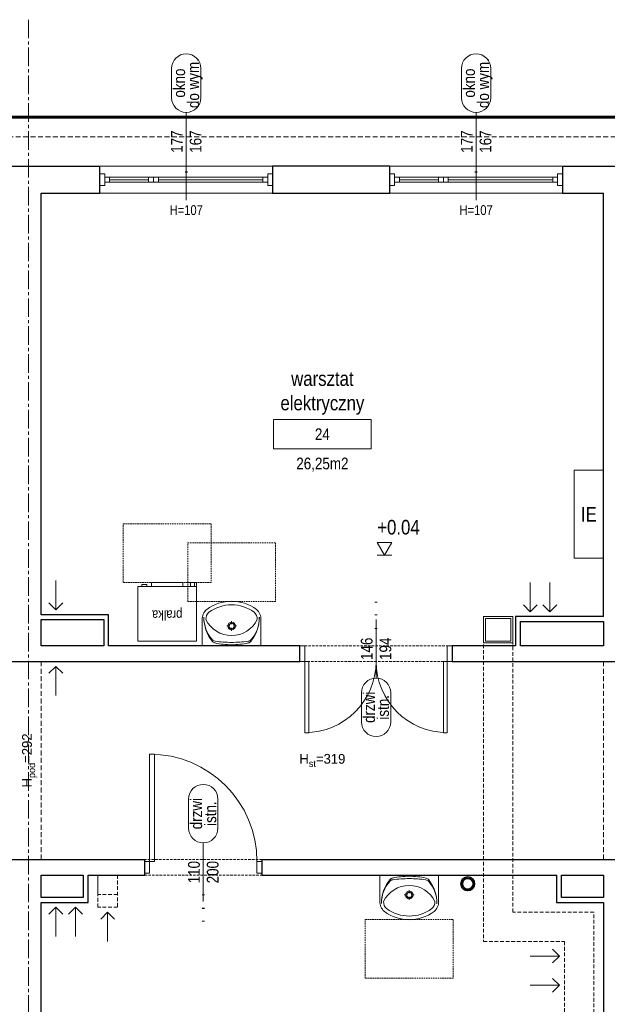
# Model space of a CAD drawing. Header units: millimetres. Extents: x -291747 to 77132, y 46721 to 203932.
# Tile 18 of 110: x 70455 to 71057, y 81122 to 82131. Entities that reach past the tile are written whole.
import ezdxf
from ezdxf.enums import TextEntityAlignment as Align

# ---------------------------------------------------------------- set-up
doc = ezdxf.new("R2010")
doc.units = ezdxf.units.MM
doc.header["$MEASUREMENT"] = 0
for name, pattern in [('DIVIDE', [1.25, 0.5, -0.25, 0, -0.25, 0, -0.25]), ('xreff_LSN_szatnie_PW_rzuty_14$0$CENTER2', [28.575, 19.05, -3.175, 3.175, -3.175]), ('xreff_LSN_szatnie_PW_rzuty_14$0$DASHED', [19.05, 12.7, -6.35]), ('xreff_LSN_szatnie_PW_rzuty_14$0$HIDDEN2', [4.7625, 3.175, -1.5875])]:
    doc.linetypes.add(name, pattern=pattern)
doc.layers.get('0').update_dxf_attribs({"lineweight": 9})
doc.layers.get('Defpoints').update_dxf_attribs({"lineweight": 9})
for name, color, linetype, lineweight in [('FL-xref', 250, 'Continuous', 9), ('FL_ppoż', 4, 'DIVIDE', 40), ('Kanalizacja', 24, 'Continuous', 35), ('xreff_LSN_szatnie_PW_rzuty_14$0$A drzwi płytowe', 252, 'Continuous', 9), ('xreff_LSN_szatnie_PW_rzuty_14$0$A koty architektura', 252, 'Continuous', 9), ('xreff_LSN_szatnie_PW_rzuty_14$0$A opis', 252, 'Continuous', 9), ('xreff_LSN_szatnie_PW_rzuty_14$0$A opis pom', 252, 'Continuous', 9), ('xreff_LSN_szatnie_PW_rzuty_14$0$A opis pom pow', 252, 'Continuous', 9), ('xreff_LSN_szatnie_PW_rzuty_14$0$A opis stolarka', 252, 'Continuous', 9), ('xreff_LSN_szatnie_PW_rzuty_14$0$A opis stolarka NWD typ', 252, 'Continuous', 9), ('xreff_LSN_szatnie_PW_rzuty_14$0$A opis stolarka NWD wyposażenie', 252, 'Continuous', 9), ('xreff_LSN_szatnie_PW_rzuty_14$0$A opis technologia', 8, 'Continuous', 13), ('xreff_LSN_szatnie_PW_rzuty_14$0$A widok wyżej', 252, 'xreff_LSN_szatnie_PW_rzuty_14$0$DASHED', 9), ('xreff_LSN_szatnie_PW_rzuty_14$0$A wyposazenie sanitarne', 8, 'Continuous', 9), ('xreff_LSN_szatnie_PW_rzuty_14$0$A zakres', 252, 'Continuous', 9), ('xreff_LSN_szatnie_PW_rzuty_14$0$A-Glaz', 8, 'Continuous', 9), ('xreff_LSN_szatnie_PW_rzuty_14$0$A-Wall', 252, 'Continuous', 9), ('xreff_LSN_szatnie_PW_rzuty_14$0$IE tablice rozdzielcze', 8, 'Continuous', 9), ('xreff_LSN_szatnie_PW_rzuty_14$0$IS kanaly wentylacyjne', 8, 'xreff_LSN_szatnie_PW_rzuty_14$0$DASHED', 9), ('xreff_LSN_szatnie_PW_rzuty_14$0$IS wentylacja kratki istniejace', 8, 'Continuous', 9), ('xreff_LSN_szatnie_PW_rzuty_14$0$S-Grid-Iden', 8, 'xreff_LSN_szatnie_PW_rzuty_14$0$CENTER2', 9)]:
    doc.layers.add(name, color=color, linetype=linetype, lineweight=lineweight)
doc.layers.add('xreff_LSN_szatnie_PW_rzuty_14$0$A opis ppoż drzwi', color=252, linetype='Continuous', lineweight=9, transparency=0.25)
doc.layers.add('xreff_LSN_szatnie_PW_rzuty_14$0$A opis ppoż okna', color=252, linetype='Continuous', lineweight=9, transparency=0.25)
doc.styles.add('xreff_LSN_szatnie_PW_rzuty_14$0$Standard', font='txt')
doc.styles.add('xreff_LSN_szatnie_PW_rzuty_14$0$STYL ASA', font='ARIALN.TTF')

# ---------------------------------------------------------------- blocks, each defined once
blk = doc.blocks.new('xreff_LSN_szatnie_PW_rzuty_14$0$umywalka 60x45')
at = {"color": 0, "lineweight": -2, "ltscale": 0.15}
for p, q in [((-30, 0), (30, 0)), ((-30, 0), (-30, -26.7)), ((9.5, 0), (-9.5, 0)), ((30, 0), (30, -26.7)), ((0, -15.3), (0, -18.5)), ((-1.9, -20.4), (-5.1, -20.4)), ((0, -22.2), (0, -25.4)), ((5, -20.4), (1.8, -20.4))]:
    blk.add_line(p, q, dxfattribs=at)
at = {"ltscale": 0.15}
blk.add_lwpolyline([(-26.3, -27, 0.236063), (-23.2, -34.4, 0.329715), (23.2, -34.4, 0.236063), (26.3, -27, 0.623035)], format="xyb", close=True, dxfattribs=at)
blk.add_lwpolyline([(-30, -26.7, 0.239105), (-25.5, -37.3, 0.331406), (25.5, -37.3, 0.239105), (30, -26.7)], format="xyb", dxfattribs=at)
at = {"color": 0, "lineweight": -2, "ltscale": 0.15}
for radius in [3.89, 2.78]:
    blk.add_circle((0, -20.4), radius, dxfattribs=at)
for centre, radius, start, end in [((9.3, -28.7), 37.7, 140.6648, 180.9072), ((5.4, -28.9), 33.9, 138.5245, 180.6767), ((-16.2, -9.7), 5, 97.8304, 138.5245), ((-16, -7.9), 5, 102.694, 140.6648), ((-0.6, -76.3), 75.1, 89.4897, 102.694), ((0.6, -131.8), 128.2, 90.245, 97.8304), ((0.6, -76.3), 75.1, 77.2285, 90.4328), ((-0.7, -131.8), 128.2, 82.0921, 89.6775), ((16.2, -9.8), 5, 41.398, 82.0921), ((16.1, -8), 5, 39.2578, 77.2285), ((-9.3, -28.7), 37.7, 359.0153, 39.2578), ((-5.5, -28.9), 33.9, 359.2458, 41.398)]:
    blk.add_arc(centre, radius, start, end, dxfattribs=at)
at = {"layer": 'Defpoints', "linetype": 'xreff_LSN_szatnie_PW_rzuty_14$0$HIDDEN2', "ltscale": 0.5}
blk.add_lwpolyline([(-45, -45.6), (45, -45.6), (45, -105.6), (-45, -105.6)], close=True, dxfattribs=at)
blk = doc.blocks.new('xreff_LSN_szatnie_PW_rzuty_14$0$pralka')
for p, q in [((-30, -4), (-30, -56)), ((30, -56), (30, -4)), ((30, -56), (30, -4)), ((-30, -56), (30, -56)), ((-28, -60), (-28, -56)), ((-24, -60), (-28, -60)), ((-24, -60), (-24, -56)), ((-16, -60), (-16, -56)), ((-16, -60), (0, -60)), ((16, -60), (0, -60)), ((16, -60), (16, -56)), ((21, -58), (21, -56)), ((26, -58), (21, -58)), ((26, -56), (26, -58))]:
    blk.add_line(p, q)
blk.add_lwpolyline([(30, 0), (-30, 0), (-30, -60), (-24, -60), (-24, -56), (-16, -56), (-16, -60), (16, -60), (16, -56), (21, -56), (21, -58), (26, -58), (26, -56), (30, -56)], close=True)
at = {"layer": 'Defpoints', "linetype": 'xreff_LSN_szatnie_PW_rzuty_14$0$HIDDEN2', "ltscale": 0.5}
blk.add_lwpolyline([(-45, -60), (45, -60), (45, -120), (-45, -120)], close=True, dxfattribs=at)
at = {"insert": (0, -28), "char_height": 10, "attachment_point": 5, "style": 'xreff_LSN_szatnie_PW_rzuty_14$0$STYL ASA'}
blk.add_mtext_dynamic_manual_height_columns('\\pxqc;pralka', width=136.034, gutter_width=1, heights=[0], dxfattribs=at)
blk = doc.blocks.new('xreff_LSN_szatnie_PW_rzuty_14$0$środek')
blk.add_line((0, 0), (0, -10))
blk = doc.blocks.new('xreff_LSN_szatnie_PW_rzuty_14$0$ddtag_UP')
at = {"transparency": 33554687}
blk.add_lwpolyline([(0, 30), (0, -30)], dxfattribs=at)
at = {"layer": 'xreff_LSN_szatnie_PW_rzuty_14$0$A opis stolarka NWD typ', "transparency": 33554687}
blk.add_lwpolyline([(-15, 75, -1), (15, 75), (15, 45, -1), (-15, 45)], format="xyb", close=True, dxfattribs=at)
at = {"ltscale": 0.1, "transparency": 33554687, "style": 'xreff_LSN_szatnie_PW_rzuty_14$0$STYL ASA'}
blk.add_attdef('DOORS:SZEROKOŚĆ', text='', height=12, rotation=90, dxfattribs=at).set_placement((0, 0, 0), align=Align.BOTTOM_CENTER)
blk.add_attdef('DOORS:WYSOKOŚĆ', text='', height=12, rotation=90, dxfattribs=at).set_placement((3.6, 0, 0), align=Align.TOP_CENTER)
blk.add_attdef('DOORS:AKUSTYKA', text='', height=10, dxfattribs=at).set_placement((0, -49), align=Align.MIDDLE_CENTER)
at = {"layer": 'xreff_LSN_szatnie_PW_rzuty_14$0$A opis ppoż drzwi', "ltscale": 0.1, "transparency": 33554687, "style": 'xreff_LSN_szatnie_PW_rzuty_14$0$STYL ASA'}
blk.add_attdef('DOORS:PPOŻ', text='', height=10, dxfattribs=at).set_placement((0, -36), align=Align.MIDDLE_CENTER)
at = {"layer": 'xreff_LSN_szatnie_PW_rzuty_14$0$A opis stolarka NWD typ', "ltscale": 0.1, "transparency": 33554687, "style": 'xreff_LSN_szatnie_PW_rzuty_14$0$STYL ASA'}
blk.add_attdef('DOORS:PODTYP', text='', height=12, rotation=90, dxfattribs=at).set_placement((1.2, 60, 0), align=Align.TOP_CENTER)
blk.add_attdef('DOORS:TYP', text='', height=12, rotation=90, dxfattribs=at).set_placement((2.4, 60, 0), align=Align.BOTTOM_CENTER)
at = {"layer": 'xreff_LSN_szatnie_PW_rzuty_14$0$A opis stolarka NWD wyposażenie', "ltscale": 0.1, "transparency": 33554687, "style": 'xreff_LSN_szatnie_PW_rzuty_14$0$STYL ASA'}
blk.add_attdef('DOORS:WYPOSAŻENIE', text='', height=10, dxfattribs=at).set_placement((0, -22), align=Align.MIDDLE_CENTER)
blk = doc.blocks.new('xreff_LSN_szatnie_PW_rzuty_14$0$blok do okna')
for points in [[(28.5, 2.5), (33.5, 2.5), (33.5, -2.5), (28.5, -2.5)], [(33.5, 2.5), (38.5, 2.5), (38.5, -2.5), (33.5, -2.5)]]:
    blk.add_lwpolyline(points, close=True)
for points in [[(-78.5, 0), (28.5, 0)], [(38.5, 0), (78.5, 0)]]:
    blk.add_lwpolyline(points)
blk = doc.blocks.new('xreff_LSN_szatnie_PW_rzuty_14$0$wtag_UP')
at = {"transparency": 33554687, "elevation": 0}
for points in [[(0, 30), (0, -30)], [(0, -30), (0, -60)]]:
    blk.add_lwpolyline(points, dxfattribs=at)
at = {"layer": 'xreff_LSN_szatnie_PW_rzuty_14$0$A opis stolarka NWD typ', "transparency": 33554687, "elevation": 0}
blk.add_lwpolyline([(15, 75, 1), (-15, 75), (-15, 45, 1), (15, 45)], format="xyb", close=True, dxfattribs=at)
at = {"ltscale": 0.1, "transparency": 33554687, "style": 'xreff_LSN_szatnie_PW_rzuty_14$0$STYL ASA'}
blk.add_attdef('WINDOWS:SZEROKOŚĆ', text='', height=12, rotation=90, dxfattribs=at).set_placement((0, 0), align=Align.BOTTOM_CENTER)
blk.add_attdef('WINDOWS:WYSOKOŚĆ', text='', height=12, rotation=90, dxfattribs=at).set_placement((3.6, 0), align=Align.TOP_CENTER)
blk.add_attdef('WINDOWS:PARAPET', text='', height=10, dxfattribs=at).set_placement((0, -70.2, 0), align=Align.MIDDLE_CENTER)
at = {"layer": 'xreff_LSN_szatnie_PW_rzuty_14$0$A opis ppoż okna', "ltscale": 0.1, "transparency": 33554687, "style": 'xreff_LSN_szatnie_PW_rzuty_14$0$STYL ASA'}
blk.add_attdef('WINDOWS:PPOŻ', text='', height=10, dxfattribs=at).set_placement((0, -30, 0), align=Align.MIDDLE_CENTER)
at = {"layer": 'xreff_LSN_szatnie_PW_rzuty_14$0$A opis stolarka NWD typ', "ltscale": 0.1, "transparency": 33554687, "style": 'xreff_LSN_szatnie_PW_rzuty_14$0$STYL ASA'}
blk.add_attdef('WINDOWS:PODTYP', text='', height=12, rotation=90, dxfattribs=at).set_placement((1.2, 60), align=Align.TOP_CENTER)
blk.add_attdef('WINDOWS:TYP', text='', height=12, rotation=90, dxfattribs=at).set_placement((2.4, 60), align=Align.BOTTOM_CENTER)
blk = doc.blocks.new('xreff_LSN_szatnie_PW_rzuty_14$0$ddtag_DOWN')
at = {"transparency": 33554687}
blk.add_lwpolyline([(0, -30), (0, 30)], dxfattribs=at)
at = {"layer": 'xreff_LSN_szatnie_PW_rzuty_14$0$A opis stolarka NWD typ', "transparency": 33554687}
blk.add_lwpolyline([(15, -75, -1), (-15, -75), (-15, -45, -1), (15, -45)], format="xyb", close=True, dxfattribs=at)
at = {"ltscale": 0.1, "transparency": 33554687, "style": 'xreff_LSN_szatnie_PW_rzuty_14$0$STYL ASA'}
blk.add_attdef('DOORS:SZEROKOŚĆ', text='', height=12, rotation=90, dxfattribs=at).set_placement((0, 0, 0), align=Align.BOTTOM_CENTER)
blk.add_attdef('DOORS:WYSOKOŚĆ', text='', height=12, rotation=90, dxfattribs=at).set_placement((3.6, 0, 0), align=Align.TOP_CENTER)
blk.add_attdef('DOORS:AKUSTYKA', text='', height=10, dxfattribs=at).set_placement((0, 49), align=Align.MIDDLE_CENTER)
at = {"layer": 'xreff_LSN_szatnie_PW_rzuty_14$0$A opis ppoż drzwi', "ltscale": 0.1, "transparency": 33554687, "style": 'xreff_LSN_szatnie_PW_rzuty_14$0$STYL ASA'}
blk.add_attdef('DOORS:PPOŻ', text='', height=10, dxfattribs=at).set_placement((0, 36), align=Align.MIDDLE_CENTER)
at = {"layer": 'xreff_LSN_szatnie_PW_rzuty_14$0$A opis stolarka NWD typ', "ltscale": 0.1, "transparency": 33554687, "style": 'xreff_LSN_szatnie_PW_rzuty_14$0$STYL ASA'}
blk.add_attdef('DOORS:PODTYP', text='', height=12, rotation=90, dxfattribs=at).set_placement((1.2, -60, 0), align=Align.TOP_CENTER)
blk.add_attdef('DOORS:TYP', text='', height=12, rotation=90, dxfattribs=at).set_placement((2.4, -60, 0), align=Align.BOTTOM_CENTER)
at = {"layer": 'xreff_LSN_szatnie_PW_rzuty_14$0$A opis stolarka NWD wyposażenie', "ltscale": 0.1, "transparency": 33554687, "style": 'xreff_LSN_szatnie_PW_rzuty_14$0$STYL ASA'}
blk.add_attdef('DOORS:WYPOSAŻENIE', text='', height=10, dxfattribs=at).set_placement((0, 22), align=Align.MIDDLE_CENTER)
blk = doc.blocks.new('xreff_LSN_szatnie_PW_rzuty_14$0$tag wn')
blk.add_lwpolyline([(-25, -7.5), (25, -7.5), (25, 7.5), (-25, 7.5)], close=True)
at = {"style": 'xreff_LSN_szatnie_PW_rzuty_14$0$STYL ASA'}
blk.add_attdef('ROOM:NO', text='', height=6, dxfattribs=at).set_placement((0, 0), align=Align.MIDDLE_CENTER)
at = {"layer": 'xreff_LSN_szatnie_PW_rzuty_14$0$A opis pom pow', "style": 'xreff_LSN_szatnie_PW_rzuty_14$0$STYL ASA'}
blk.add_attdef('ROOM:AREA', text='', height=6, dxfattribs=at).set_placement((0, -15), align=Align.MIDDLE_CENTER)
blk = doc.blocks.new('xreff_LSN_szatnie_PW_rzuty_14$0$rzedna_ARCH_UP')
at = {"color": 0, "linetype": 'ByBlock'}
blk.add_line((0.05, 0), (-0.05, 0), dxfattribs=at)
blk.add_lwpolyline([(0, 0), (0.05, 0.0866), (-0.05, 0.0866)], close=True, dxfattribs=at)
at = {"color": 0, "linetype": 'ByBlock', "style": 'xreff_LSN_szatnie_PW_rzuty_14$0$STYL ASA'}
blk.add_attdef('PREFIX', text='', height=0.1, dxfattribs=at).set_placement((-0.0971, 0.1405), align=Align.RIGHT)
for tag, p in [('ELEVATION', (-0.05, 0.1405)), ('SUFFIX', (0.1279, 0))]:
    blk.add_attdef(tag, p, '', height=0.1, dxfattribs=at)
blk = doc.blocks.new('xreff_LSN_szatnie_PW_rzuty_14')
at = {"layer": 'xreff_LSN_szatnie_PW_rzuty_14$0$A drzwi płytowe', "linetype": 'Continuous', "lineweight": 9, "ltscale": 0.2}
for points in [[(70746.7, 81489.2), (70741.7, 81489.2), (70741.7, 81473.2), (70746.7, 81473.2)], [(70892.7, 81489.2), (70897.7, 81489.2), (70897.7, 81473.2), (70892.7, 81473.2)], [(70587.7, 81256.2), (70582.7, 81256.2), (70582.7, 81268.2), (70587.7, 81268.2)], [(70697.7, 81256.2), (70702.7, 81256.2), (70702.7, 81268.2), (70697.7, 81268.2)]]:
    blk.add_lwpolyline(points, close=True, dxfattribs=at)
at = {"layer": 'xreff_LSN_szatnie_PW_rzuty_14$0$A drzwi płytowe', "linetype": 'Continuous', "lineweight": 9}
for points in [[(70746.7, 81473.2), (70750.7, 81473.2), (70750.7, 81400.2), (70746.7, 81400.2)], [(70892.7, 81400.2), (70888.7, 81400.2), (70888.7, 81473.2), (70892.7, 81473.2)], [(70587.7, 81268.2), (70592.7, 81268.2), (70592.7, 81378.2), (70587.7, 81378.2)]]:
    blk.add_lwpolyline(points, close=True, dxfattribs=at)
at = {"layer": 'xreff_LSN_szatnie_PW_rzuty_14$0$A drzwi płytowe', "linetype": 'Continuous', "lineweight": 9, "ltscale": 0.2, "extrusion": (0, 0, -1)}
blk.add_arc((-70746.7, 81473.2), 73, 180, 270, dxfattribs=at)
at = {"layer": 'xreff_LSN_szatnie_PW_rzuty_14$0$A drzwi płytowe', "linetype": 'Continuous', "lineweight": 9, "ltscale": 0.2}
for centre, radius, start, end in [((70892.7, 81473.2), 73, 180, 270), ((70587.7, 81268.2), 110, 0, 90)]:
    blk.add_arc(centre, radius, start, end, dxfattribs=at)
at = {"layer": 'xreff_LSN_szatnie_PW_rzuty_14$0$A widok wyżej', "linetype": 'xreff_LSN_szatnie_PW_rzuty_14$0$DASHED', "lineweight": 9, "ltscale": 0.2}
for p, q in [((70713.7, 81981.2), (70536.7, 81981.2)), ((71010.7, 81981.2), (70833.7, 81981.2)), ((70536.7, 81953.2), (70713.7, 81953.2)), ((70833.7, 81953.2), (71010.7, 81953.2)), ((70897.7, 81489.2), (70741.7, 81489.2)), ((70741.7, 81473.2), (70897.7, 81473.2)), ((70702.7, 81270.2), (70582.7, 81270.2)), ((70582.7, 81254.2), (70702.7, 81254.2))]:
    blk.add_line(p, q, dxfattribs=at)
at = {"layer": 'xreff_LSN_szatnie_PW_rzuty_14$0$A widok wyżej', "ltscale": 0.4}
for points in [[(65352.7, 82011.2), (72855.7, 82011.2)], [(70476.7, 81270.2), (70476.7, 81473.2)], [(71052.7, 81270.2), (71052.7, 81473.2)]]:
    blk.add_lwpolyline(points, dxfattribs=at)
at = {"layer": 'xreff_LSN_szatnie_PW_rzuty_14$0$A zakres', "linetype": 'xreff_LSN_szatnie_PW_rzuty_14$0$DASHED', "const_width": 3}
blk.add_lwpolyline([(67446.2, 82031.2), (67446.2, 80639.2), (72869.7, 80639.2), (72869.7, 82031.2)], close=True, dxfattribs=at)
at = {"layer": 'xreff_LSN_szatnie_PW_rzuty_14$0$A-Glaz', "linetype": 'Continuous', "lineweight": 9}
for p, q in [((70713.7, 81981.2), (70536.7, 81981.2)), ((71010.7, 81981.2), (70833.7, 81981.2)), ((70546.7, 81964.7), (70546.7, 81969.7)), ((70703.7, 81964.7), (70703.7, 81969.7)), ((70843.7, 81964.7), (70843.7, 81969.7)), ((71000.7, 81964.7), (71000.7, 81969.7)), ((70713.7, 81953.2), (70536.7, 81953.2)), ((71010.7, 81953.2), (70833.7, 81953.2))]:
    blk.add_line(p, q, dxfattribs=at)
for points in [[(70541.7, 81973.2), (70536.7, 81973.2), (70536.7, 81961.2), (70541.7, 81961.2)], [(70708.7, 81973.2), (70713.7, 81973.2), (70713.7, 81961.2), (70708.7, 81961.2)], [(70838.7, 81973.2), (70833.7, 81973.2), (70833.7, 81961.2), (70838.7, 81961.2)], [(71005.7, 81973.2), (71010.7, 81973.2), (71010.7, 81961.2), (71005.7, 81961.2)], [(70708.7, 81964.7), (70708.7, 81969.7), (70541.7, 81969.7), (70541.7, 81964.7)], [(71005.7, 81964.7), (71005.7, 81969.7), (70838.7, 81969.7), (70838.7, 81964.7)]]:
    blk.add_lwpolyline(points, close=True, dxfattribs=at)
at = {"layer": 'xreff_LSN_szatnie_PW_rzuty_14$0$A-Wall', "linetype": 'Continuous', "lineweight": 25}
for p, q in [((70414.7, 81981.2), (70536.7, 81981.2)), ((70536.7, 81953.2), (70536.7, 81981.2)), ((70833.7, 81981.2), (70713.7, 81981.2)), ((70713.7, 81981.2), (70713.7, 81953.2)), ((70833.7, 81953.2), (70833.7, 81981.2)), ((71010.7, 81981.2), (71146.7, 81981.2)), ((71010.7, 81981.2), (71010.7, 81953.2)), ((70476.7, 81953.2), (70536.7, 81953.2)), ((70476.7, 81521.2), (70476.7, 81953.2)), ((70713.7, 81953.2), (70833.7, 81953.2)), ((71010.7, 81953.2), (71052.7, 81953.2)), ((71052.7, 81519.2), (71052.7, 81953.2)), ((70545.7, 81521.2), (70476.7, 81521.2)), ((70545.7, 81489.2), (70545.7, 81521.2)), ((70962.7, 81519.2), (70962.7, 81489.2)), ((71052.7, 81519.2), (70962.7, 81519.2)), ((70476.7, 81489.2), (70476.7, 81516.2)), ((70476.7, 81516.2), (70540.7, 81516.2)), ((70540.7, 81516.2), (70540.7, 81489.2)), ((70967.7, 81489.2), (70967.7, 81514.2)), ((70967.7, 81514.2), (71052.7, 81514.2)), ((71052.7, 81514.2), (71052.7, 81489.2)), ((70540.7, 81489.2), (70476.7, 81489.2)), ((70741.7, 81489.2), (70545.7, 81489.2)), ((70741.7, 81473.2), (70741.7, 81489.2)), ((70962.7, 81489.2), (70897.7, 81489.2)), ((70897.7, 81489.2), (70897.7, 81473.2)), ((71052.7, 81489.2), (70967.7, 81489.2)), ((70338.7, 81473.2), (70741.7, 81473.2)), ((70897.7, 81473.2), (71184.7, 81473.2)), ((70151.7, 81270.2), (70582.7, 81270.2)), ((70582.7, 81254.2), (70582.7, 81270.2)), ((70702.7, 81270.2), (70702.7, 81254.2)), ((70702.7, 81270.2), (71184.7, 81270.2)), ((70476.7, 81231.2), (70476.7, 81254.2)), ((70476.7, 81254.2), (70519.7, 81254.2)), ((70519.7, 81254.2), (70519.7, 81231.2)), ((70524.7, 81254.2), (70582.7, 81254.2)), ((70524.7, 81226.2), (70524.7, 81254.2)), ((70702.7, 81254.2), (71004.7, 81254.2)), ((71004.7, 81254.2), (71004.7, 81226.2)), ((71009.7, 81254.2), (71052.7, 81254.2)), ((71009.7, 81231.2), (71009.7, 81254.2)), ((71052.7, 81254.2), (71052.7, 81231.2)), ((70519.7, 81231.2), (70476.7, 81231.2)), ((70476.7, 80717.2), (70476.7, 81226.2)), ((70476.7, 81226.2), (70524.7, 81226.2)), ((71004.7, 81226.2), (71052.7, 81226.2)), ((71052.7, 81231.2), (71009.7, 81231.2)), ((71052.7, 81226.2), (71052.7, 80717.2))]:
    blk.add_line(p, q, dxfattribs=at)
at = {"layer": 'xreff_LSN_szatnie_PW_rzuty_14$0$IE tablice rozdzielcze'}
blk.add_lwpolyline([(71052.7, 81669.2), (71022.7, 81669.2), (71022.7, 81579.2), (71052.7, 81579.2)], close=True, dxfattribs=at)
at = {"layer": 'xreff_LSN_szatnie_PW_rzuty_14$0$IS kanaly wentylacyjne', "ltscale": 0.3}
for points in [[(70959.7, 81519.2), (70929.7, 81519.2), (70929.7, 81186.2), (71012.7, 81186.2), (71012.7, 80747.2), (71042.7, 80747.2), (71042.7, 81216.2), (70959.7, 81216.2)], [(70534.7, 81254.2), (70554.7, 81254.2), (70554.7, 81221.2), (70534.7, 81221.2)], [(70534.7, 81254.2), (70554.7, 81254.2), (70554.7, 81234.2), (70534.7, 81234.2)]]:
    blk.add_lwpolyline(points, close=True, dxfattribs=at)
at = {"layer": 'xreff_LSN_szatnie_PW_rzuty_14$0$IS kanaly wentylacyjne', "linetype": 'ByBlock', "ltscale": 0.3}
for points in [[(70929.7, 81519.2), (70959.7, 81519.2), (70959.7, 81492.2), (70929.7, 81492.2)], [(70931.7, 81517.2), (70957.7, 81517.2), (70957.7, 81494.2), (70931.7, 81494.2)]]:
    blk.add_lwpolyline(points, close=True, dxfattribs=at)
for points in [[(70537.6, 81209.1), (70544.7, 81216.2), (70551.8, 81209.1)], [(70544.7, 81216.2), (70544.7, 81186.2)], [(71000.6, 81178.3), (71007.7, 81171.2), (71000.6, 81164.1)], [(71007.7, 81171.2), (70977.7, 81171.2)], [(71000.6, 81148.3), (71007.7, 81141.2), (71000.6, 81134.1)], [(71007.7, 81141.2), (70977.7, 81141.2)]]:
    blk.add_lwpolyline(points, dxfattribs=at)
at = {"layer": 'xreff_LSN_szatnie_PW_rzuty_14$0$IS wentylacja kratki istniejace'}
for points in [[(70491.7, 81526.2), (70491.7, 81556.2)], [(70977.7, 81524.2), (70977.7, 81554.2)], [(70997.7, 81524.2), (70997.7, 81554.2)], [(70484.6, 81533.3), (70491.7, 81526.2), (70498.8, 81533.3)], [(70970.6, 81531.3), (70977.7, 81524.2), (70984.8, 81531.3)], [(70990.6, 81531.3), (70997.7, 81524.2), (71004.8, 81531.3)], [(70484.6, 81461.1), (70491.7, 81468.2), (70498.8, 81461.1)], [(70491.7, 81468.2), (70491.7, 81438.2)], [(70484.6, 81214.1), (70491.7, 81221.2), (70498.8, 81214.1)], [(70491.7, 81221.2), (70491.7, 81191.2)], [(70504.6, 81214.1), (70511.7, 81221.2), (70518.8, 81214.1)], [(70511.7, 81221.2), (70511.7, 81191.2)]]:
    blk.add_lwpolyline(points, dxfattribs=at)
at = {"layer": 'xreff_LSN_szatnie_PW_rzuty_14$0$S-Grid-Iden'}
blk.add_lwpolyline([(70463.7, 82131.2), (70463.7, 80539.2)], dxfattribs=at)
at = {"layer": 'xreff_LSN_szatnie_PW_rzuty_14$0$A drzwi płytowe', "linetype": 'Continuous', "lineweight": 9, "ltscale": 0.2, "extrusion": (0, 0, -1), "zscale": -1, "rotation": 180}
blk.add_blockref('xreff_LSN_szatnie_PW_rzuty_14$0$środek', (-70819.7, 81481.2), dxfattribs=at)
at = {"layer": 'xreff_LSN_szatnie_PW_rzuty_14$0$A drzwi płytowe', "linetype": 'Continuous', "lineweight": 9, "ltscale": 0.2}
blk.add_blockref('xreff_LSN_szatnie_PW_rzuty_14$0$środek', (70642.7, 81262.2), dxfattribs=at)
at = {"layer": 'xreff_LSN_szatnie_PW_rzuty_14$0$A koty architektura', "linetype": 'Continuous', "lineweight": 9, "xscale": 150, "yscale": 150, "zscale": 150}
blk.add_blockref('xreff_LSN_szatnie_PW_rzuty_14$0$rzedna_ARCH_UP', (70828.4, 81582.3, 4), dxfattribs=at).add_auto_attribs({'ELEVATION': '+0.04'})
at = {"layer": 'xreff_LSN_szatnie_PW_rzuty_14$0$A opis pom', "linetype": 'Continuous', "lineweight": 9, "xscale": 2, "yscale": 2, "zscale": 2}
blk.add_blockref('xreff_LSN_szatnie_PW_rzuty_14$0$tag wn', (70764.7, 81706.2), dxfattribs=at).add_auto_attribs({'ROOM:NO': '24', 'ROOM:AREA': '26,25m2'})
at = {"layer": 'xreff_LSN_szatnie_PW_rzuty_14$0$A opis stolarka', "linetype": 'Continuous', "lineweight": 9}
ref = blk.add_blockref('xreff_LSN_szatnie_PW_rzuty_14$0$wtag_UP', (70625.2, 82006.2, 0), dxfattribs=at)
ref.add_attrib('WINDOWS:TYP', 'okno', dxfattribs={"layer": 'xreff_LSN_szatnie_PW_rzuty_14$0$A opis stolarka NWD typ', "ltscale": 0.1, "height": 12, "rotation": 90, "style": 'xreff_LSN_szatnie_PW_rzuty_14$0$STYL ASA'}).set_placement((70627.6, 82066.2, 0), align=Align.BOTTOM_CENTER)
ref.add_attrib('WINDOWS:PODTYP', 'do wym.', dxfattribs={"layer": 'xreff_LSN_szatnie_PW_rzuty_14$0$A opis stolarka NWD typ', "ltscale": 0.1, "height": 12, "rotation": 90, "style": 'xreff_LSN_szatnie_PW_rzuty_14$0$STYL ASA'}).set_placement((70626.4, 82066.2, 0), align=Align.TOP_CENTER)
ref.add_attrib('WINDOWS:SZEROKOŚĆ', '177', dxfattribs={"layer": '0', "ltscale": 0.1, "height": 12, "rotation": 90, "style": 'xreff_LSN_szatnie_PW_rzuty_14$0$STYL ASA'}).set_placement((70625.2, 82006.2, 0), align=Align.BOTTOM_CENTER)
ref.add_attrib('WINDOWS:WYSOKOŚĆ', '167', dxfattribs={"layer": '0', "ltscale": 0.1, "height": 12, "rotation": 90, "style": 'xreff_LSN_szatnie_PW_rzuty_14$0$STYL ASA'}).set_placement((70628.8, 82006.2, 0), align=Align.TOP_CENTER)
ref.add_attrib('WINDOWS:PPOŻ', '-', dxfattribs={"layer": 'xreff_LSN_szatnie_PW_rzuty_14$0$A opis ppoż okna', "ltscale": 0.1, "height": 10, "style": 'xreff_LSN_szatnie_PW_rzuty_14$0$STYL ASA'}).set_placement((70625.2, 81976.2), align=Align.MIDDLE_CENTER)
ref.add_attrib('WINDOWS:PARAPET', 'H=107', dxfattribs={"layer": '0', "ltscale": 0.1, "height": 10, "style": 'xreff_LSN_szatnie_PW_rzuty_14$0$STYL ASA'}).set_placement((70625.2, 81936), align=Align.MIDDLE_CENTER)
ref = blk.add_blockref('xreff_LSN_szatnie_PW_rzuty_14$0$wtag_UP', (70922.2, 82006.2, 0), dxfattribs=at)
ref.add_attrib('WINDOWS:TYP', 'okno', dxfattribs={"layer": 'xreff_LSN_szatnie_PW_rzuty_14$0$A opis stolarka NWD typ', "ltscale": 0.1, "height": 12, "rotation": 90, "style": 'xreff_LSN_szatnie_PW_rzuty_14$0$STYL ASA'}).set_placement((70924.6, 82066.2, 0), align=Align.BOTTOM_CENTER)
ref.add_attrib('WINDOWS:PODTYP', 'do wym.', dxfattribs={"layer": 'xreff_LSN_szatnie_PW_rzuty_14$0$A opis stolarka NWD typ', "ltscale": 0.1, "height": 12, "rotation": 90, "style": 'xreff_LSN_szatnie_PW_rzuty_14$0$STYL ASA'}).set_placement((70923.4, 82066.2, 0), align=Align.TOP_CENTER)
ref.add_attrib('WINDOWS:SZEROKOŚĆ', '177', dxfattribs={"layer": '0', "ltscale": 0.1, "height": 12, "rotation": 90, "style": 'xreff_LSN_szatnie_PW_rzuty_14$0$STYL ASA'}).set_placement((70922.2, 82006.2, 0), align=Align.BOTTOM_CENTER)
ref.add_attrib('WINDOWS:WYSOKOŚĆ', '167', dxfattribs={"layer": '0', "ltscale": 0.1, "height": 12, "rotation": 90, "style": 'xreff_LSN_szatnie_PW_rzuty_14$0$STYL ASA'}).set_placement((70925.8, 82006.2, 0), align=Align.TOP_CENTER)
ref.add_attrib('WINDOWS:PPOŻ', '-', dxfattribs={"layer": 'xreff_LSN_szatnie_PW_rzuty_14$0$A opis ppoż okna', "ltscale": 0.1, "height": 10, "style": 'xreff_LSN_szatnie_PW_rzuty_14$0$STYL ASA'}).set_placement((70922.2, 81976.2), align=Align.MIDDLE_CENTER)
ref.add_attrib('WINDOWS:PARAPET', 'H=107', dxfattribs={"layer": '0', "ltscale": 0.1, "height": 10, "style": 'xreff_LSN_szatnie_PW_rzuty_14$0$STYL ASA'}).set_placement((70922.2, 81936), align=Align.MIDDLE_CENTER)
ref = blk.add_blockref('xreff_LSN_szatnie_PW_rzuty_14$0$ddtag_DOWN', (70819.7, 81486.2), dxfattribs=at)
ref.add_attrib('DOORS:AKUSTYKA', '-', dxfattribs={"layer": '0', "ltscale": 0.1, "height": 10, "style": 'xreff_LSN_szatnie_PW_rzuty_14$0$STYL ASA'}).set_placement((70819.7, 81535.2), align=Align.MIDDLE_CENTER)
ref.add_attrib('DOORS:PPOŻ', '-', dxfattribs={"layer": 'xreff_LSN_szatnie_PW_rzuty_14$0$A opis ppoż drzwi', "ltscale": 0.1, "height": 10, "style": 'xreff_LSN_szatnie_PW_rzuty_14$0$STYL ASA'}).set_placement((70819.7, 81522.2), align=Align.MIDDLE_CENTER)
ref.add_attrib('DOORS:WYSOKOŚĆ', '194', dxfattribs={"layer": '0', "ltscale": 0.1, "height": 12, "rotation": 90, "style": 'xreff_LSN_szatnie_PW_rzuty_14$0$STYL ASA'}).set_placement((70823.3, 81486.2, 0), align=Align.TOP_CENTER)
ref.add_attrib('DOORS:SZEROKOŚĆ', '146', dxfattribs={"layer": '0', "ltscale": 0.1, "height": 12, "rotation": 90, "style": 'xreff_LSN_szatnie_PW_rzuty_14$0$STYL ASA'}).set_placement((70819.7, 81486.2, 0), align=Align.BOTTOM_CENTER)
ref.add_attrib('DOORS:PODTYP', 'istn.', dxfattribs={"layer": 'xreff_LSN_szatnie_PW_rzuty_14$0$A opis stolarka NWD typ', "ltscale": 0.1, "height": 12, "rotation": 90, "style": 'xreff_LSN_szatnie_PW_rzuty_14$0$STYL ASA'}).set_placement((70820.9, 81426.2, 0), align=Align.TOP_CENTER)
ref.add_attrib('DOORS:TYP', 'drzwi', dxfattribs={"layer": 'xreff_LSN_szatnie_PW_rzuty_14$0$A opis stolarka NWD typ', "ltscale": 0.1, "height": 12, "rotation": 90, "style": 'xreff_LSN_szatnie_PW_rzuty_14$0$STYL ASA'}).set_placement((70822.1, 81426.2, 0), align=Align.BOTTOM_CENTER)
ref.add_attrib('DOORS:WYPOSAŻENIE', '-', dxfattribs={"layer": 'xreff_LSN_szatnie_PW_rzuty_14$0$A opis stolarka NWD wyposażenie', "ltscale": 0.1, "height": 10, "style": 'xreff_LSN_szatnie_PW_rzuty_14$0$STYL ASA'}).set_placement((70819.7, 81508.2), align=Align.MIDDLE_CENTER)
ref = blk.add_blockref('xreff_LSN_szatnie_PW_rzuty_14$0$ddtag_UP', (70642.7, 81257.2, 0), dxfattribs=at)
ref.add_attrib('DOORS:AKUSTYKA', '-', dxfattribs={"layer": '0', "ltscale": 0.1, "height": 10, "style": 'xreff_LSN_szatnie_PW_rzuty_14$0$STYL ASA'}).set_placement((70642.7, 81208.2, 0), align=Align.MIDDLE_CENTER)
ref.add_attrib('DOORS:PPOŻ', '-', dxfattribs={"layer": 'xreff_LSN_szatnie_PW_rzuty_14$0$A opis ppoż drzwi', "ltscale": 0.1, "height": 10, "style": 'xreff_LSN_szatnie_PW_rzuty_14$0$STYL ASA'}).set_placement((70642.7, 81221.2, 0), align=Align.MIDDLE_CENTER)
ref.add_attrib('DOORS:WYSOKOŚĆ', '200', dxfattribs={"layer": '0', "ltscale": 0.1, "height": 12, "rotation": 90, "style": 'xreff_LSN_szatnie_PW_rzuty_14$0$STYL ASA'}).set_placement((70646.3, 81257.2), align=Align.TOP_CENTER)
ref.add_attrib('DOORS:SZEROKOŚĆ', '110', dxfattribs={"layer": '0', "ltscale": 0.1, "height": 12, "rotation": 90, "style": 'xreff_LSN_szatnie_PW_rzuty_14$0$STYL ASA'}).set_placement((70642.7, 81257.2), align=Align.BOTTOM_CENTER)
ref.add_attrib('DOORS:PODTYP', 'istn.', dxfattribs={"layer": 'xreff_LSN_szatnie_PW_rzuty_14$0$A opis stolarka NWD typ', "ltscale": 0.1, "height": 12, "rotation": 90, "style": 'xreff_LSN_szatnie_PW_rzuty_14$0$STYL ASA'}).set_placement((70643.9, 81317.2), align=Align.TOP_CENTER)
ref.add_attrib('DOORS:TYP', 'drzwi', dxfattribs={"layer": 'xreff_LSN_szatnie_PW_rzuty_14$0$A opis stolarka NWD typ', "ltscale": 0.1, "height": 12, "rotation": 90, "style": 'xreff_LSN_szatnie_PW_rzuty_14$0$STYL ASA'}).set_placement((70645.1, 81317.2), align=Align.BOTTOM_CENTER)
ref.add_attrib('DOORS:WYPOSAŻENIE', '-', dxfattribs={"layer": 'xreff_LSN_szatnie_PW_rzuty_14$0$A opis stolarka NWD wyposażenie', "ltscale": 0.1, "height": 10, "style": 'xreff_LSN_szatnie_PW_rzuty_14$0$STYL ASA'}).set_placement((70642.7, 81235.2, 0), align=Align.MIDDLE_CENTER)
at = {"layer": 'xreff_LSN_szatnie_PW_rzuty_14$0$A wyposazenie sanitarne', "rotation": 180}
for name, p in [('xreff_LSN_szatnie_PW_rzuty_14$0$pralka', (70605.7, 81494.2)), ('xreff_LSN_szatnie_PW_rzuty_14$0$umywalka 60x45', (70671.7, 81489.2))]:
    blk.add_blockref(name, p, dxfattribs=at)
at = {"layer": 'xreff_LSN_szatnie_PW_rzuty_14$0$A wyposazenie sanitarne'}
blk.add_blockref('xreff_LSN_szatnie_PW_rzuty_14$0$umywalka 60x45', (70853.7, 81254.2), dxfattribs=at)
at = {"layer": 'xreff_LSN_szatnie_PW_rzuty_14$0$A-Glaz', "linetype": 'Continuous', "lineweight": 9, "rotation": 180}
for p in [(70625.2, 81967.2), (70922.2, 81967.2)]:
    blk.add_blockref('xreff_LSN_szatnie_PW_rzuty_14$0$blok do okna', p, dxfattribs=at)
at = {"layer": 'xreff_LSN_szatnie_PW_rzuty_14$0$A opis', "linetype": 'Continuous', "lineweight": 9, "insert": (70463.7, 81371.7), "char_height": 10, "attachment_point": 5, "rotation": 90, "style": 'xreff_LSN_szatnie_PW_rzuty_14$0$Standard'}
blk.add_mtext_dynamic_manual_height_columns('\\A1;\\pxqc;H{\\H0.7x;\\S^ pod;}=292', width=72.748, gutter_width=1, heights=[0], dxfattribs=at)
at = {"layer": 'xreff_LSN_szatnie_PW_rzuty_14$0$A opis', "linetype": 'Continuous', "lineweight": 9, "insert": (70764.7, 81371.7), "char_height": 10, "attachment_point": 5, "style": 'xreff_LSN_szatnie_PW_rzuty_14$0$Standard'}
blk.add_mtext_dynamic_manual_height_columns('\\A1;\\pxqc;H{\\H0.7x;\\S^ st;}=319', width=72.748, gutter_width=1, heights=[0], dxfattribs=at)
at = {"layer": 'xreff_LSN_szatnie_PW_rzuty_14$0$A opis technologia', "insert": (70764.7, 81726.2), "char_height": 15, "attachment_point": 8, "style": 'xreff_LSN_szatnie_PW_rzuty_14$0$STYL ASA'}
blk.add_mtext_dynamic_manual_height_columns('warsztat elektryczny', width=131.648, gutter_width=1, heights=[0], dxfattribs=at)
at = {"layer": 'xreff_LSN_szatnie_PW_rzuty_14$0$IE tablice rozdzielcze', "insert": (71037.7, 81624.2), "char_height": 15, "attachment_point": 5, "style": 'xreff_LSN_szatnie_PW_rzuty_14$0$STYL ASA'}
blk.add_mtext_dynamic_manual_height_columns('\\pxqc;IE', width=187.649, gutter_width=1, heights=[0], dxfattribs=at)
blk = doc.blocks.new('pion ks')
at = {"layer": 'Kanalizacja'}
for radius in [70, 55]:
    blk.add_circle((44913, -92263), radius, dxfattribs=at)
blk = doc.blocks.new('A$C69789441')
at = {"layer": 'Kanalizacja'}
blk.add_blockref('pion ks', (-10394, 97544), dxfattribs=at)

msp = doc.modelspace()

# ---------------------------------------------------------------- block references
at = {"layer": 'FL-xref'}
msp.add_blockref('xreff_LSN_szatnie_PW_rzuty_14', (0, 0), dxfattribs=at)

# ---------------------------------------------------------------- next in the draw order: block references
at = {"layer": 'FL_ppoż', "xscale": 0.1, "yscale": 0.1, "zscale": 0.1}
msp.add_blockref('A$C69789441', (67461.7, 80717.2), dxfattribs=at)

doc.saveas('drawing.dxf')
